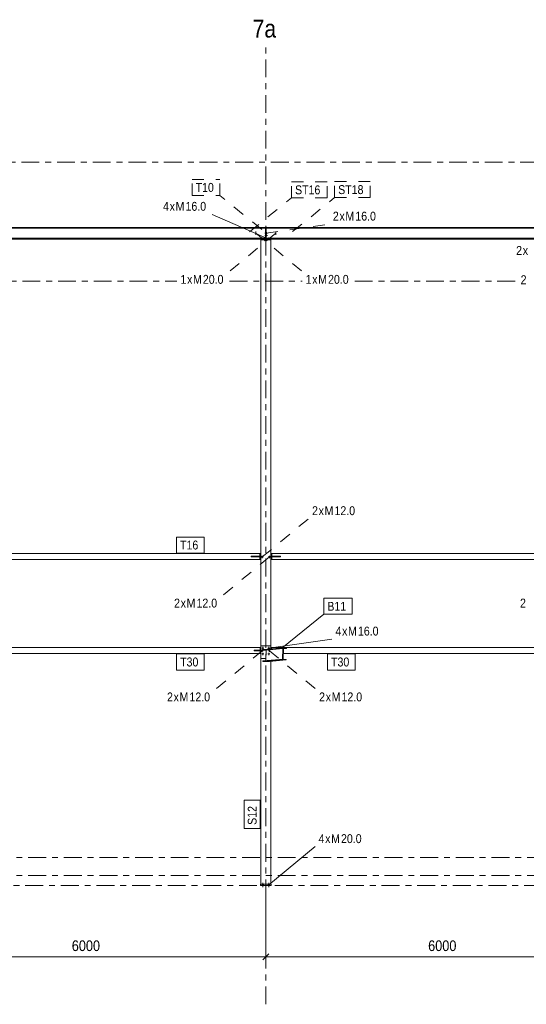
# Model space of a CAD drawing. Header units: millimetres. Extents: x -981 to 119, y -271 to 339.
# Tile 6 of 16: x -811 to -726, y -22 to 144. Entities that reach past the tile are written whole.
import ezdxf

# ---------------------------------------------------------------- set-up
doc = ezdxf.new("R2010")
doc.units = ezdxf.units.MM
for name, pattern in [('XKITLINE00', [0]), ('XKITLINE02', [4, 2, -2]), ('XKITLINE03', [6, 3, -1, 1, -1])]:
    doc.linetypes.add(name, pattern=pattern)
for name, color, linetype, lineweight in [('Element', 2, 'Continuous', 0), ('Spoina', 1, 'Continuous', 0), ('Wymiar', 4, 'Continuous', 0), ('Znak elementu', 2, 'Continuous', 0), ('Znak śruby', 4, 'Continuous', 0), ('Śruba', 3, 'Continuous', 0)]:
    doc.layers.add(name, color=color, linetype=linetype, lineweight=lineweight)
doc.styles.add('ARIAL', font='ARIAL.TTF')

msp = doc.modelspace()

# ---------------------------------------------------------------- hatches: boundary and pattern name
at = {"layer": 'Śruba'}
for points in [[(-770.59, 38.27), (-770.59, 38.28), (-770.59, 38.28), (-770.58, 38.29), (-770.58, 38.3), (-770.57, 38.31), (-770.57, 38.32), (-770.56, 38.32), (-770.56, 38.33), (-770.55, 38.33), (-770.54, 38.34), (-770.53, 38.34), (-770.53, 38.34), (-770.52, 38.35), (-770.51, 38.35), (-770.5, 38.35), (-770.49, 38.35), (-770.48, 38.35), (-770.47, 38.34), (-770.47, 38.34), (-770.46, 38.34), (-770.45, 38.33), (-770.44, 38.33), (-770.44, 38.32), (-770.43, 38.32), (-770.43, 38.31), (-770.42, 38.3), (-770.42, 38.29), (-770.41, 38.28), (-770.41, 38.28), (-770.41, 38.27), (-770.41, 38.26), (-770.41, 38.25), (-770.41, 38.24), (-770.41, 38.23), (-770.42, 38.22), (-770.42, 38.22), (-770.43, 38.21), (-770.43, 38.2), (-770.44, 38.19), (-770.44, 38.19), (-770.45, 38.18), (-770.46, 38.18), (-770.47, 38.18), (-770.47, 38.17), (-770.48, 38.17), (-770.49, 38.17), (-770.5, 38.17), (-770.51, 38.17), (-770.52, 38.17), (-770.53, 38.17), (-770.53, 38.18), (-770.54, 38.18), (-770.55, 38.18), (-770.56, 38.19), (-770.56, 38.19), (-770.57, 38.2), (-770.57, 38.21), (-770.58, 38.22), (-770.58, 38.22), (-770.59, 38.23), (-770.59, 38.24), (-770.59, 38.25), (-770.59, 38.26)], [(-769.59, 38.27), (-769.59, 38.28), (-769.59, 38.28), (-769.58, 38.29), (-769.58, 38.3), (-769.57, 38.31), (-769.57, 38.32), (-769.56, 38.32), (-769.56, 38.33), (-769.55, 38.33), (-769.54, 38.34), (-769.53, 38.34), (-769.53, 38.34), (-769.52, 38.35), (-769.51, 38.35), (-769.5, 38.35), (-769.49, 38.35), (-769.48, 38.35), (-769.47, 38.34), (-769.47, 38.34), (-769.46, 38.34), (-769.45, 38.33), (-769.44, 38.33), (-769.44, 38.32), (-769.43, 38.32), (-769.43, 38.31), (-769.42, 38.3), (-769.42, 38.29), (-769.41, 38.28), (-769.41, 38.28), (-769.41, 38.27), (-769.41, 38.26), (-769.41, 38.25), (-769.41, 38.24), (-769.41, 38.23), (-769.42, 38.22), (-769.42, 38.22), (-769.43, 38.21), (-769.43, 38.2), (-769.44, 38.19), (-769.44, 38.19), (-769.45, 38.18), (-769.46, 38.18), (-769.47, 38.18), (-769.47, 38.17), (-769.48, 38.17), (-769.49, 38.17), (-769.5, 38.17), (-769.51, 38.17), (-769.52, 38.17), (-769.53, 38.17), (-769.53, 38.18), (-769.54, 38.18), (-769.55, 38.18), (-769.56, 38.19), (-769.56, 38.19), (-769.57, 38.2), (-769.57, 38.21), (-769.58, 38.22), (-769.58, 38.22), (-769.59, 38.23), (-769.59, 38.24), (-769.59, 38.25), (-769.59, 38.26)], [(-770.59, 37.27), (-770.59, 37.28), (-770.59, 37.28), (-770.58, 37.29), (-770.58, 37.3), (-770.57, 37.31), (-770.57, 37.32), (-770.56, 37.32), (-770.56, 37.33), (-770.55, 37.33), (-770.54, 37.34), (-770.53, 37.34), (-770.53, 37.34), (-770.52, 37.35), (-770.51, 37.35), (-770.5, 37.35), (-770.49, 37.35), (-770.48, 37.35), (-770.47, 37.34), (-770.47, 37.34), (-770.46, 37.34), (-770.45, 37.33), (-770.44, 37.33), (-770.44, 37.32), (-770.43, 37.32), (-770.43, 37.31), (-770.42, 37.3), (-770.42, 37.29), (-770.41, 37.28), (-770.41, 37.28), (-770.41, 37.27), (-770.41, 37.26), (-770.41, 37.25), (-770.41, 37.24), (-770.41, 37.23), (-770.42, 37.22), (-770.42, 37.22), (-770.43, 37.21), (-770.43, 37.2), (-770.44, 37.19), (-770.44, 37.19), (-770.45, 37.18), (-770.46, 37.18), (-770.47, 37.18), (-770.47, 37.17), (-770.48, 37.17), (-770.49, 37.17), (-770.5, 37.17), (-770.51, 37.17), (-770.52, 37.17), (-770.53, 37.17), (-770.53, 37.18), (-770.54, 37.18), (-770.55, 37.18), (-770.56, 37.19), (-770.56, 37.19), (-770.57, 37.2), (-770.57, 37.21), (-770.58, 37.22), (-770.58, 37.22), (-770.59, 37.23), (-770.59, 37.24), (-770.59, 37.25), (-770.59, 37.26)], [(-770.61, -1.5), (-770.39, -1.5), (-770.39, -1.7), (-770.61, -1.7)], [(-770.61, -1.5), (-770.39, -1.5), (-770.39, -1.7), (-770.61, -1.7)], [(-769.61, -1.5), (-769.39, -1.5), (-769.39, -1.7), (-769.61, -1.7)], [(-769.61, -1.5), (-769.39, -1.5), (-769.39, -1.7), (-769.61, -1.7)]]:
    msp.add_hatch(color=256, dxfattribs=at).paths.add_polyline_path(points, flags=17)

# ---------------------------------------------------------------- linework, layer by layer
at = {"layer": 'Element', "linetype": 'XKITLINE00', "lineweight": 0}
for p, q in [((-829.82, 109.05), (-710.18, 109.05)), ((-829.82, 108.99), (-710.18, 108.99)), ((-829.82, 108.89), (-710.18, 108.89)), ((-770.48, 109.05), (-769.88, 109.08)), ((-770.48, 109.05), (-769.28, 109.05)), ((-770.04, 107.19), (-770.04, 108.89)), ((-770.04, 108.88), (-769.96, 108.88)), ((-769.96, 108.89), (-769.96, 107.19)), ((-769.88, 109.08), (-769.28, 109.05)), ((-828.5, 107.19), (-711.5, 107.19)), ((-711.5, 107.09), (-828.5, 107.09)), ((-828.46, 107.22), (-770.04, 107.22)), ((-770.85, 106.95), (-770.85, 107.09)), ((-770.85, 107.07), (-769.15, 107.07)), ((-770.85, 106.95), (-770.85, 106.95)), ((-770.85, 106.95), (-769.15, 106.95)), ((-770.85, 38.61), (-770.85, 106.95)), ((-769.15, 106.95), (-770.85, 106.95)), ((-769.96, 107.19), (-770.04, 107.19)), ((-769.96, 107.22), (-711.58, 107.22)), ((-769.15, 107.09), (-769.15, 106.95)), ((-769.15, 106.95), (-769.15, 106.95)), ((-769.15, 38.61), (-769.15, 106.95)), ((-828.46, 54.14), (-770.99, 54.14)), ((-770.99, 53.14), (-828.46, 53.14)), ((-772.49, 53.59), (-772.49, 53.69)), ((-772.49, 53.69), (-770.85, 53.69)), ((-770.85, 53.59), (-772.49, 53.59)), ((-770.99, 53.69), (-770.99, 54.14)), ((-770.95, 54.14), (-770.99, 54.14)), ((-770.99, 54.14), (-770.99, 53.69)), ((-770.99, 53.59), (-770.99, 53.14)), ((-770.99, 53.14), (-770.99, 53.59)), ((-770.95, 53.14), (-770.99, 53.14)), ((-770.95, 53.69), (-770.95, 54.14)), ((-770.95, 53.59), (-770.95, 53.14)), ((-767.51, 53.69), (-769.15, 53.69)), ((-769.15, 53.59), (-767.51, 53.59)), ((-769.05, 53.69), (-769.05, 54.14)), ((-769.05, 54.14), (-769.01, 54.14)), ((-769.05, 53.59), (-769.05, 53.14)), ((-769.05, 53.14), (-769.01, 53.14)), ((-769.01, 53.69), (-769.01, 54.14)), ((-769.01, 54.14), (-711.54, 54.14)), ((-769.01, 54.14), (-769.01, 53.69)), ((-769.01, 53.14), (-769.01, 53.59)), ((-769.01, 53.14), (-769.01, 53.59)), ((-711.54, 53.14), (-769.01, 53.14)), ((-767.51, 53.59), (-767.51, 53.69)), ((-770.98, 38.36), (-828.46, 38.36)), ((-770.98, 37.91), (-770.98, 38.36)), ((-770.94, 38.34), (-770.98, 38.34)), ((-770.94, 37.91), (-770.94, 38.34)), ((-769.15, 38.61), (-770.85, 38.61)), ((-770.85, 38.61), (-770.85, 36.51)), ((-767.65, 38.26), (-770.47, 38.01)), ((-767.65, 38.18), (-770.47, 37.92)), ((-769.93, 37.92), (-767.11, 38.18)), ((-769.15, 38.13), (-769.15, 38.61)), ((-769.06, 38.14), (-769.06, 38.34)), ((-769.06, 38.34), (-769.02, 38.34)), ((-769.02, 38.14), (-769.02, 38.36)), ((-769.02, 38.36), (-711.54, 38.36)), ((-767.65, 38.26), (-767.65, 38.18)), ((-766.5, 38.26), (-767.65, 38.26)), ((-767.65, 38.18), (-767.65, 38.26)), ((-767.65, 38.26), (-766.5, 38.26)), ((-767.11, 38.18), (-767.65, 38.18)), ((-767.11, 38.18), (-767.65, 38.18)), ((-767.17, 36.35), (-767.11, 38.18)), ((-767.17, 36.35), (-767.11, 38.18)), ((-767.05, 38.18), (-767.1, 36.35)), ((-767.05, 38.18), (-767.1, 36.35)), ((-766.5, 38.18), (-767.05, 38.18)), ((-767.05, 38.13), (-766.5, 38.18)), ((-766.5, 38.18), (-767.05, 38.18)), ((-766.5, 38.26), (-766.5, 38.18)), ((-766.5, 38.26), (-766.5, 38.18)), ((-770.98, 37.36), (-827.07, 37.36)), ((-771.98, 37.81), (-771.98, 37.91)), ((-771.98, 37.91), (-770.85, 37.91)), ((-770.85, 37.81), (-771.98, 37.81)), ((-770.98, 37.81), (-770.98, 37.36)), ((-770.94, 37.38), (-770.98, 37.38)), ((-770.94, 37.81), (-770.94, 37.38)), ((-770.85, -1.5), (-770.85, 36.51)), ((-770.85, 36.51), (-769.97, 36.51)), ((-770.47, 38.01), (-770.47, 37.92)), ((-770.47, 37.92), (-769.93, 37.92)), ((-769.93, 37.92), (-769.98, 36.14)), ((-711.54, 37.36), (-767.07, 37.36)), ((-767.71, 36.35), (-770.53, 36.09)), ((-767.71, 36.26), (-770.53, 36.01)), ((-770.53, 36.01), (-770.53, 36.09)), ((-770.53, 36.01), (-769.38, 36.01)), ((-769.38, 36.01), (-766.56, 36.26)), ((-769.15, -1.5), (-769.15, 36.03)), ((-767.71, 36.35), (-767.71, 36.26)), ((-767.17, 36.35), (-767.71, 36.35)), ((-767.71, 36.26), (-767.71, 36.35)), ((-767.71, 36.35), (-767.17, 36.35)), ((-766.56, 36.26), (-767.71, 36.26)), ((-766.56, 36.26), (-767.71, 36.26)), ((-767.1, 36.35), (-766.56, 36.35)), ((-767.1, 36.35), (-766.56, 36.35)), ((-766.56, 36.35), (-766.56, 36.26)), ((-766.56, 36.35), (-766.56, 36.26)), ((-770.9, -1.5), (-770.85, -1.5)), ((-770.9, -1.7), (-770.9, -1.5)), ((-770.85, -1.5), (-769.15, -1.5)), ((-769.15, -1.5), (-769.1, -1.5)), ((-769.1, -1.7), (-769.1, -1.5)), ((-770.9, -1.7), (-769.1, -1.7))]:
    msp.add_line(p, q, dxfattribs=at)
at = {"layer": 'Spoina', "linetype": 'XKITLINE03', "lineweight": 0}
for p, q in [((-770, -21.7), (-770, 140)), ((-817.15, 120), (-722.77, 120)), ((-858.97, 100), (-784.97, 100)), ((-776.1, 100), (-763.9, 100)), ((-755.03, 100), (-727.7, 100)), ((-852, 3), (-211.4, 3)), ((-960, 0), (20, 0)), ((-816.5, -1.7), (20, -1.7))]:
    msp.add_line(p, q, dxfattribs=at)
at = {"layer": 'Wymiar', "linetype": 'XKITLINE00', "lineweight": 0}
for p, q in [((-770, -2.7), (-770, -15.14)), ((-770, -2.7), (-770, -15.14)), ((-769.49, -13.19), (-770.51, -14.21)), ((-769.49, -13.19), (-770.51, -14.21)), ((-830, -13.7), (-770, -13.7)), ((-770, -13.7), (-710, -13.7))]:
    msp.add_line(p, q, dxfattribs=at)
at = {"layer": 'Znak elementu', "linetype": 'XKITLINE02', "lineweight": 0}
for p, q in [((-782.42, 117.13), (-777.77, 117.13)), ((-782.42, 114.43), (-782.42, 117.13)), ((-777.77, 114.43), (-777.77, 117.13)), ((-765.68, 116.71), (-759.7, 116.71)), ((-765.68, 114.01), (-765.68, 116.71)), ((-759.7, 114.01), (-759.7, 116.71)), ((-758.42, 116.75), (-752.44, 116.75)), ((-758.42, 114.05), (-758.42, 116.75)), ((-752.44, 114.05), (-752.44, 116.75)), ((-782.42, 114.43), (-777.77, 114.43)), ((-770.7, 108.71), (-777.77, 114.43)), ((-772.75, 108.29), (-765.68, 114.01)), ((-765.68, 114.01), (-759.7, 114.01)), ((-765.49, 108.33), (-758.42, 114.05)), ((-758.42, 114.05), (-752.44, 114.05))]:
    msp.add_line(p, q, dxfattribs=at)
at = {"layer": 'Znak elementu', "linetype": 'XKITLINE00', "lineweight": 0}
for p, q in [((-785.04, 56.94), (-780.39, 56.94)), ((-785.04, 54.24), (-785.04, 56.94)), ((-780.39, 54.24), (-780.39, 56.94)), ((-785.04, 54.24), (-780.39, 54.24)), ((-760.24, 46.63), (-755.48, 46.63)), ((-760.24, 43.93), (-760.24, 46.63)), ((-755.48, 43.93), (-755.48, 46.63)), ((-767.31, 38.21), (-760.24, 43.93)), ((-760.24, 43.93), (-755.48, 43.93)), ((-785.03, 37.26), (-780.38, 37.26)), ((-785.03, 34.56), (-785.03, 37.26)), ((-780.38, 34.56), (-780.38, 37.26)), ((-759.62, 37.26), (-754.97, 37.26)), ((-759.62, 34.56), (-759.62, 37.26)), ((-754.97, 34.56), (-754.97, 37.26)), ((-785.03, 34.56), (-780.38, 34.56)), ((-759.62, 34.56), (-754.97, 34.56)), ((-773.65, 7.9), (-773.65, 12.66)), ((-770.95, 12.66), (-773.65, 12.66)), ((-770.95, 7.9), (-770.95, 12.66)), ((-770.95, 7.9), (-773.65, 7.9))]:
    msp.add_line(p, q, dxfattribs=at)
at = {"layer": 'Znak śruby', "linetype": 'XKITLINE00', "lineweight": 0}
for p, q in [((-769.5, 107.09), (-779.03, 111.24)), ((-769.5, 38.26), (-758.87, 39.76)), ((-769.5, -1.6), (-761.72, 4.83))]:
    msp.add_line(p, q, dxfattribs=at)
at = {"layer": 'Znak śruby', "linetype": 'XKITLINE02', "lineweight": 0}
for p, q in [((-769.94, 108.09), (-759.31, 109.59)), ((-768.32, 108.08), (-776.1, 101.65)), ((-771.68, 108.08), (-763.9, 101.65)), ((-770.6, 53.59), (-762.82, 60.02)), ((-769.4, 53.59), (-777.18, 47.17)), ((-770.59, 37.81), (-778.37, 31.38)), ((-769.41, 37.81), (-761.63, 31.38))]:
    msp.add_line(p, q, dxfattribs=at)
at = {"layer": 'Śruba', "linetype": 'XKITLINE02', "lineweight": 0}
for p, q in [((-771.68, 108.38), (-771.68, 107.78)), ((-770.16, 108.09), (-769.72, 108.09)), ((-770.06, 108.18), (-769.94, 108.18)), ((-770.06, 108), (-769.94, 108)), ((-770.06, 107.79), (-769.94, 107.79)), ((-769.94, 108.18), (-769.82, 108.18)), ((-769.94, 108), (-769.82, 108)), ((-769.94, 107.79), (-769.82, 107.79)), ((-768.32, 108.38), (-768.32, 107.78)), ((-770.5, 107.35), (-770.5, 106.9)), ((-770.16, 107.69), (-769.72, 107.69)), ((-770.06, 107.6), (-769.94, 107.6)), ((-769.94, 107.6), (-769.82, 107.6)), ((-769.5, 107.35), (-769.5, 106.9)), ((-770.67, 53.69), (-770.67, 53.59)), ((-770.67, 53.69), (-770.67, 53.59)), ((-770.67, 53.59), (-770.67, 53.49)), ((-770.67, 53.59), (-770.67, 53.49)), ((-770.6, 53.79), (-770.6, 53.39)), ((-770.6, 53.79), (-770.6, 53.39)), ((-770.53, 53.69), (-770.53, 53.59)), ((-770.53, 53.69), (-770.53, 53.59)), ((-770.53, 53.59), (-770.53, 53.49)), ((-770.53, 53.59), (-770.53, 53.49)), ((-769.47, 53.69), (-769.47, 53.59)), ((-769.47, 53.69), (-769.47, 53.59)), ((-769.47, 53.59), (-769.47, 53.49)), ((-769.47, 53.59), (-769.47, 53.49)), ((-769.4, 53.79), (-769.4, 53.39)), ((-769.4, 53.79), (-769.4, 53.39)), ((-769.33, 53.69), (-769.33, 53.59)), ((-769.33, 53.69), (-769.33, 53.59)), ((-769.33, 53.59), (-769.33, 53.49)), ((-769.33, 53.59), (-769.33, 53.49)), ((-770.66, 37.91), (-770.66, 37.81)), ((-770.66, 37.91), (-770.66, 37.81)), ((-770.66, 37.81), (-770.66, 37.71)), ((-770.66, 37.81), (-770.66, 37.71)), ((-770.59, 38.01), (-770.59, 37.61)), ((-770.59, 38.01), (-770.59, 37.61)), ((-770.52, 37.91), (-770.52, 37.81)), ((-770.52, 37.91), (-770.52, 37.81)), ((-770.52, 37.81), (-770.52, 37.71)), ((-770.52, 37.81), (-770.52, 37.71)), ((-769.48, 37.91), (-769.48, 37.81)), ((-769.48, 37.91), (-769.48, 37.81)), ((-769.48, 37.81), (-769.48, 37.71)), ((-769.48, 37.81), (-769.48, 37.71)), ((-769.41, 38.01), (-769.41, 37.61)), ((-769.41, 38.01), (-769.41, 37.61)), ((-769.34, 37.91), (-769.34, 37.81)), ((-769.34, 37.91), (-769.34, 37.81)), ((-769.34, 37.81), (-769.34, 37.71)), ((-769.34, 37.81), (-769.34, 37.71))]:
    msp.add_line(p, q, dxfattribs=at)
at = {"layer": 'Śruba', "linetype": 'XKITLINE00', "lineweight": 0}
for p, q in [((-770.5, 107.32), (-770.5, 106.87)), ((-769.5, 107.32), (-769.5, 106.87)), ((-770.68, 38.26), (-770.32, 38.26)), ((-770.5, 38.08), (-770.5, 38.44)), ((-769.68, 38.26), (-769.32, 38.26)), ((-769.5, 38.08), (-769.5, 38.44)), ((-770.68, 37.26), (-770.32, 37.26)), ((-770.5, 37.08), (-770.5, 37.44)), ((-769.68, 37.26), (-769.56, 37.26)), ((-769.5, 37.44), (-769.5, 37.32)), ((-769.5, 37.08), (-769.5, 37.2)), ((-769.32, 37.26), (-769.44, 37.26)), ((-770.61, -1.7), (-770.61, -1.5)), ((-770.61, -1.7), (-770.61, -1.5)), ((-770.5, -1.96), (-770.5, -1.24)), ((-770.5, -1.96), (-770.5, -1.24)), ((-770.39, -1.7), (-770.39, -1.5)), ((-770.39, -1.7), (-770.39, -1.5)), ((-769.61, -1.7), (-769.61, -1.5)), ((-769.61, -1.7), (-769.61, -1.5)), ((-769.5, -1.96), (-769.5, -1.24)), ((-769.5, -1.96), (-769.5, -1.24)), ((-769.39, -1.7), (-769.39, -1.5)), ((-769.39, -1.7), (-769.39, -1.5))]:
    msp.add_line(p, q, dxfattribs=at)

# ---------------------------------------------------------------- texts
at = {"layer": 'Spoina', "style": 'ARIAL', "width": 0.85}
msp.add_text('7a', height=3, dxfattribs=at).set_placement((-772.23, 141))
at = {"layer": 'Wymiar', "style": 'ARIAL', "width": 0.85}
for p in [(-802.67, -12.74), (-742.67, -12.74)]:
    msp.add_text('6000', height=1.8, dxfattribs=at).set_placement(p)
at = {"layer": 'Znak elementu', "style": 'ARIAL', "width": 0.85}
for s, p in [('T10', (-781.82, 115.03)), ('ST16', (-765.08, 114.61)), ('ST18', (-757.82, 114.65)), ('T16', (-784.44, 54.84)), ('B11', (-759.64, 44.53)), ('T30', (-784.43, 35.16)), ('T30', (-759.02, 35.16))]:
    msp.add_text(s, height=1.5, dxfattribs=at).set_placement(p)
msp.add_text('S12', height=1.5, rotation=90.0002, dxfattribs=at).set_placement((-771.55, 8.5))
at = {"layer": 'Znak śruby', "style": 'ARIAL', "width": 0.85}
for s, p in [('4', (-787.3, 111.84)), ('x', (-786.19, 111.84)), ('M', (-785.19, 111.84)), ('16.0', (-783.52, 111.84)), ('2', (-758.71, 110.19)), ('x', (-757.6, 110.19)), ('M', (-756.6, 110.19)), ('16.0', (-754.93, 110.19)), ('2', (-727.85, 104.42)), ('x', (-726.74, 104.42)), ('20.0', (-780.6, 99.55)), ('20.0', (-759.52, 99.55)), ('1', (-784.37, 99.55)), ('x', (-783.26, 99.55)), ('M', (-782.26, 99.55)), ('1', (-763.3, 99.55)), ('x', (-762.19, 99.55)), ('M', (-761.19, 99.55)), ('2', (-727.1, 99.49)), ('2', (-762.22, 60.62)), ('x', (-761.11, 60.62)), ('M', (-760.11, 60.62)), ('12.0', (-758.44, 60.62)), ('2', (-785.45, 45.07)), ('M', (-783.34, 45.07)), ('12.0', (-781.67, 45.07)), ('2', (-727.2, 45.07)), ('x', (-784.34, 45.07)), ('4', (-758.27, 40.36)), ('x', (-757.16, 40.36)), ('M', (-756.16, 40.36)), ('16.0', (-754.49, 40.36)), ('2', (-786.64, 29.28)), ('x', (-785.53, 29.28)), ('M', (-784.53, 29.28)), ('12.0', (-782.86, 29.28)), ('2', (-761.03, 29.28)), ('x', (-759.92, 29.28)), ('M', (-758.92, 29.28)), ('12.0', (-757.25, 29.28)), ('4', (-761.12, 5.43)), ('M', (-759.01, 5.43)), ('20.0', (-757.34, 5.43)), ('x', (-760.01, 5.43))]:
    msp.add_text(s, height=1.5, dxfattribs=at).set_placement(p)

doc.saveas('drawing.dxf')
